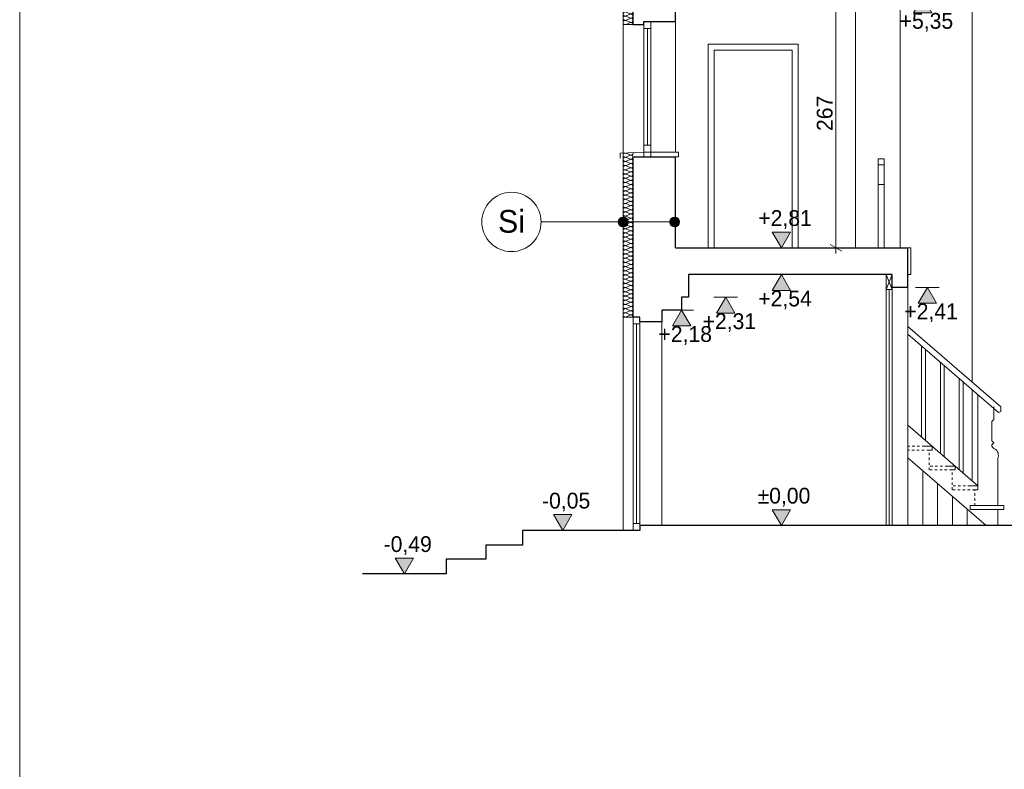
# Model space of a CAD drawing. Extents: x -623047 to -199286, y -27077 to 168279.
# Tile 53 of 194: x -497235 to -487275, y -14797 to -7210. Entities that reach past the tile are written whole.
import ezdxf

# ---------------------------------------------------------------- set-up
doc = ezdxf.new("R2010")
doc.units = 0
doc.header["$MEASUREMENT"] = 0
doc.linetypes.add('Hidden Line', pattern=[50, 25, -25])
for name, color, linetype in [('Arch opisy', 7, 'Continuous'), ('Inwent Izolacje', 7, 'Continuous'), ('INWENT WYMIARY', 7, 'Continuous')]:
    doc.layers.add(name, color=color, linetype=linetype)
for name, color, linetype, lineweight in [('Arch opisy_Nr_Pióra__1', 7, 'Continuous', 25), ('Arch opisy_Nr_Pióra__21', 7, 'Continuous', 9), ('ARCH TABELA_Nr_Pióra__21', 7, 'Continuous', 9), ('INWENT KONST. DREWNIANA_Nr_Pióra__1', 7, 'Continuous', 25), ('INWENT TEREN_Nr_Pióra__1', 7, 'Continuous', 25), ('INWENT WYMIARY_Nr_Pióra__21', 7, 'Continuous', 9), ('INWENT. DRZWI_Nr_Pióra__5', 7, 'Continuous', 13), ('INWENT. OKNA_Nr_Pióra__5', 7, 'Continuous', 13), ('INWENT.ŚCIANY_Nr_Pióra__21', 7, 'Continuous', 9), ('INWENT.ŚCIANY_Nr_Pióra__5', 7, 'Continuous', 13), ('Istniejące schody_Nr_Pióra__1', 7, 'Continuous', 25), ('Istniejące schody_Nr_Pióra__21', 7, 'Continuous', 9), ('Istniejące stropy_Nr_Pióra__1', 7, 'Continuous', 25)]:
    doc.layers.add(name, color=color, linetype=linetype, lineweight=lineweight)
doc.layers.add('Inwent Izolacje_Nr_Pióra__2', color=7, linetype='Continuous', lineweight=13, true_color=0x7f7f7f)
doc.layers.add('INWENT.ŚCIANY_Nr_Pióra__3', color=7, linetype='Continuous', lineweight=13, true_color=0xff6600)
doc.styles.add('GENERATED_STYLE_2', font='txt')
doc.styles.add('GENERATED_STYLE_5', font='txt')
doc.dimstyles.new('GENERATED_STYLE__3', dxfattribs={"dimtxt": 160.000002, "dimasz": 91.2, "dimexe": 0.18, "dimexo": 0, "dimgap": 0.09, "dimtad": 1, "dimdec": 0, "dimlfac": 0.1, "dimzin": 0, "dimdsep": 46, "dimtxsty": 'GENERATED_STYLE_2', "dimblk": 'ARROWHEAD_2', "dimblk1": 'ARROWHEAD_2', "dimblk2": 'ARROWHEAD_2', "dimcen": 0.09, "dimclrd": 7, "dimclre": 7, "dimclrt": 7, "dimazin": 0, "dimtfac": 1, "dimtdec": 4, "dimtmove": 0, "dimatfit": 3, "dimfxl": 0, "dimtolj": 1, "dimtzin": 0, "dimarcsym": 0})
doc.dimstyles.new('GENERATED_STYLE__4', dxfattribs={"dimtxt": 160.000002, "dimasz": 91.2, "dimexe": 0.18, "dimexo": 0, "dimgap": 0.09, "dimtad": 1, "dimdec": 0, "dimlfac": 0.1, "dimzin": 0, "dimdsep": 46, "dimtxsty": 'GENERATED_STYLE_2', "dimblk": 'ARROWHEAD_2', "dimblk1": 'ARROWHEAD_2', "dimblk2": 'ARROWHEAD_2', "dimcen": 0.09, "dimclrd": 7, "dimclre": 7, "dimclrt": 7, "dimazin": 0, "dimtfac": 1, "dimtdec": 4, "dimtmove": 2, "dimatfit": 3, "dimfxl": 0, "dimtolj": 1, "dimtzin": 0, "dimarcsym": 0})

# ---------------------------------------------------------------- blocks, each defined once
blk = doc.blocks.new('Izolacja cieplna 14_185', base_point=(-491030.2, -4904.6))
at = {"layer": 'Inwent Izolacje_Nr_Pióra__2', "linetype": 'Continuous'}
for p, q in [((-491100.4, -4906.4), (-491060, -4924.2)), ((-491060, -4927.8), (-491100.4, -4945.6)), ((-491100.4, -4949.2), (-491060, -4967)), ((-491060, -4970.6), (-491100.4, -4988.5)), ((-491100.4, -4992), (-491060, -5009.9)), ((-491060, -5013.5), (-491100.4, -5031.3)), ((-491100.4, -5034.9), (-491060, -5052.7)), ((-491060, -5056.3), (-491100.4, -5074.1)), ((-491100.4, -5077.7), (-491060, -5095.5)), ((-491060, -5099.1), (-491100.4, -5116.9)), ((-491100.4, -5120.5), (-491060, -5138.3)), ((-491060, -5141.9), (-491100.4, -5159.7)), ((-491100.4, -5163.3), (-491060, -5181.1)), ((-491060, -5184.7), (-491100.4, -5202.5)), ((-491100.4, -5206.1), (-491060, -5224)), ((-491060, -5227.5), (-491100.4, -5245.4)), ((-491100.4, -5249), (-491060, -5266.8)), ((-491060, -5270.4), (-491100.4, -5288.2)), ((-491100.4, -5291.8), (-491060, -5309.6)), ((-491060, -5313.2), (-491100.4, -5331)), ((-491100.4, -5334.6), (-491060, -5352.4)), ((-491060, -5356), (-491100.4, -5373.8)), ((-491100.4, -5377.4), (-491060, -5395.2)), ((-491060, -5398.8), (-491100.4, -5416.6)), ((-491100.4, -5420.2), (-491060, -5438)), ((-491060, -5441.6), (-491100.4, -5459.5)), ((-491100.4, -5463), (-491060, -5480.9)), ((-491060, -5484.5), (-491100.4, -5502.3)), ((-491100.4, -5505.9), (-491060, -5523.7)), ((-491060, -5527.3), (-491100.4, -5545.1)), ((-491100.4, -5548.7), (-491060, -5566.5)), ((-491060, -5570.1), (-491100.4, -5587.9)), ((-491100.4, -5591.5), (-491060, -5609.3)), ((-491060, -5612.9), (-491100.4, -5630.7)), ((-491100.4, -5634.3), (-491060, -5652.1)), ((-491060, -5655.7), (-491100.4, -5673.5)), ((-491100.4, -5677.1), (-491060, -5695)), ((-491060, -5698.5), (-491100.4, -5716.4)), ((-491100.4, -5720), (-491060, -5737.8)), ((-491060, -5741.4), (-491100.4, -5759.2)), ((-491100.4, -5762.8), (-491060, -5780.6)), ((-491060, -5784.2), (-491100.4, -5802)), ((-491100.4, -5805.6), (-491060, -5823.4)), ((-491060, -5827), (-491100.4, -5844.8)), ((-491100.4, -5848.4), (-491060, -5866.2)), ((-491060, -5869.8), (-491100.4, -5887.6)), ((-491100.4, -5891.2), (-491060, -5909)), ((-491060, -5912.6), (-491100.4, -5930.5)), ((-491100.4, -5934), (-491060, -5951.9)), ((-491060, -5955.5), (-491100.4, -5973.3)), ((-491100.4, -5976.9), (-491060, -5994.7)), ((-491060, -5998.3), (-491100.4, -6016.1)), ((-491100.4, -6019.7), (-491060, -6037.5)), ((-491060, -6041.1), (-491100.4, -6058.9)), ((-491100.4, -6062.5), (-491060, -6080.3)), ((-491060, -6083.9), (-491100.4, -6101.7)), ((-491100.4, -6105.3), (-491060, -6123.1)), ((-491060, -6126.7), (-491100.4, -6144.5)), ((-491100.4, -6148.1), (-491060, -6166)), ((-491060, -6169.5), (-491100.4, -6187.4)), ((-491100.4, -6191), (-491060, -6208.8)), ((-491060, -6212.4), (-491100.4, -6230.2)), ((-491100.4, -6233.8), (-491060, -6251.6)), ((-491060, -6255.2), (-491100.4, -6273)), ((-491100.4, -6276.6), (-491060, -6294.4)), ((-491060, -6298), (-491100.4, -6315.8)), ((-491100.4, -6319.4), (-491060, -6337.2)), ((-491060, -6340.8), (-491100.4, -6358.6)), ((-491100.4, -6362.2), (-491060, -6380)), ((-491060, -6383.6), (-491100.4, -6401.5)), ((-491100.4, -6405), (-491060, -6422.9)), ((-491060, -6426.5), (-491100.4, -6444.3)), ((-491100.4, -6447.9), (-491060, -6465.7)), ((-491060, -6469.3), (-491100.4, -6487.1)), ((-491100.4, -6490.7), (-491060, -6508.5)), ((-491060, -6512.1), (-491100.4, -6529.9)), ((-491100.4, -6533.5), (-491060, -6551.3)), ((-491060, -6554.9), (-491100.4, -6572.7)), ((-491100.4, -6576.3), (-491060, -6594.1)), ((-491060, -6597.7), (-491100.4, -6615.5)), ((-491100.4, -6619.1), (-491060, -6637)), ((-491060, -6640.5), (-491100.4, -6658.4)), ((-491100.4, -6662), (-491060, -6679.8)), ((-491060, -6683.4), (-491100.4, -6701.2)), ((-491100.4, -6704.8), (-491060, -6722.6)), ((-491060, -6726.2), (-491100.4, -6744)), ((-491100.4, -6747.6), (-491060, -6765.4)), ((-491060, -6769), (-491100.4, -6786.8)), ((-491100.4, -6790.4), (-491060, -6808.2)), ((-491060, -6811.8), (-491100.4, -6829.6)), ((-491100.4, -6833.2), (-491060, -6851)), ((-491060, -6854.6), (-491100.4, -6872.5)), ((-491100.4, -6876), (-491060, -6893.9)), ((-491060, -6897.5), (-491100.4, -6915.3)), ((-491100.4, -6918.9), (-491060, -6936.7)), ((-491060, -6940.3), (-491100.4, -6958.1)), ((-491100.4, -6961.7), (-491060, -6979.5)), ((-491060, -6983.1), (-491100.4, -7000.9)), ((-491100.4, -7004.5), (-491060, -7022.3)), ((-491060, -7025.9), (-491100.4, -7043.7)), ((-491100.4, -7047.3), (-491060, -7065.1)), ((-491060, -7068.7), (-491100.4, -7086.5)), ((-491100.4, -7090.1), (-491060, -7108)), ((-491060, -7111.5), (-491100.4, -7129.4)), ((-491100.4, -7133), (-491060, -7150.8)), ((-491060, -7154.4), (-491100.4, -7172.2)), ((-491100.4, -7175.8), (-491060, -7193.6)), ((-491060, -7197.2), (-491100.4, -7215)), ((-491100.4, -7218.6), (-491060, -7236.4)), ((-491060, -7240), (-491100.4, -7257.8))]:
    blk.add_line(p, q, dxfattribs=at)
for centre, start_param, end_param in [((-491108.9, -4926), 2.728799, 6.695979), ((-491108.9, -4968.8), 2.728799, 6.695979), ((-491051.5, -4904.6), 5.870392, 7.853982), ((-491051.5, -4947.4), 5.870392, 9.837571), ((-491051.5, -4990.3), 5.870392, 9.837571), ((-491108.9, -5011.7), 2.728799, 6.695979), ((-491108.9, -5054.5), 2.728799, 6.695979), ((-491108.9, -5097.3), 2.728799, 6.695979), ((-491051.5, -5033.1), 5.870392, 9.837571), ((-491051.5, -5075.9), 5.870392, 9.837571), ((-491108.9, -5140.1), 2.728799, 6.695979), ((-491108.9, -5182.9), 2.728799, 6.695979), ((-491051.5, -5118.7), 5.870392, 9.837571), ((-491051.5, -5161.5), 5.870392, 9.837571), ((-491108.9, -5225.8), 2.728799, 6.695979), ((-491108.9, -5268.6), 2.728799, 6.695979), ((-491051.5, -5204.3), 5.870392, 9.837571), ((-491051.5, -5247.2), 5.870392, 9.837571), ((-491051.5, -5290), 5.870392, 9.837571), ((-491108.9, -5311.4), 2.728799, 6.695979), ((-491108.9, -5354.2), 2.728799, 6.695979), ((-491108.9, -5397), 2.728799, 6.695979), ((-491051.5, -5332.8), 5.870392, 9.837571), ((-491051.5, -5375.6), 5.870392, 9.837571), ((-491108.9, -5439.8), 2.728799, 6.695979), ((-491108.9, -5482.7), 2.728799, 6.695979), ((-491051.5, -5418.4), 5.870392, 9.837571), ((-491051.5, -5461.3), 5.870392, 9.837571), ((-491108.9, -5525.5), 2.728799, 6.695979), ((-491108.9, -5568.3), 2.728799, 6.695979), ((-491051.5, -5504.1), 5.870392, 9.837571), ((-491051.5, -5546.9), 5.870392, 9.837571), ((-491051.5, -5589.7), 5.870392, 9.837571), ((-491108.9, -5611.1), 2.728799, 6.695979), ((-491108.9, -5653.9), 2.728799, 6.695979), ((-491108.9, -5696.8), 2.728799, 6.695979), ((-491051.5, -5632.5), 5.870392, 9.837571), ((-491051.5, -5675.3), 5.870392, 9.837571), ((-491108.9, -5739.6), 2.728799, 6.695979), ((-491108.9, -5782.4), 2.728799, 6.695979), ((-491051.5, -5718.2), 5.870392, 9.837571), ((-491051.5, -5761), 5.870392, 9.837571), ((-491108.9, -5825.2), 2.728799, 6.695979), ((-491108.9, -5868), 2.728799, 6.695979), ((-491051.5, -5803.8), 5.870392, 9.837571), ((-491051.5, -5846.6), 5.870392, 9.837571), ((-491051.5, -5889.4), 5.870392, 9.837571), ((-491108.9, -5910.8), 2.728799, 6.695979), ((-491108.9, -5953.7), 2.728799, 6.695979), ((-491108.9, -5996.5), 2.728799, 6.695979), ((-491051.5, -5932.3), 5.870392, 9.837571), ((-491051.5, -5975.1), 5.870392, 9.837571), ((-491108.9, -6039.3), 2.728799, 6.695979), ((-491108.9, -6082.1), 2.728799, 6.695979), ((-491051.5, -6017.9), 5.870392, 9.837571), ((-491051.5, -6060.7), 5.870392, 9.837571), ((-491108.9, -6124.9), 2.728799, 6.695979), ((-491108.9, -6167.8), 2.728799, 6.695979), ((-491051.5, -6103.5), 5.870392, 9.837571), ((-491051.5, -6146.3), 5.870392, 9.837571), ((-491051.5, -6189.2), 5.870392, 9.837571), ((-491108.9, -6210.6), 2.728799, 6.695979), ((-491108.9, -6253.4), 2.728799, 6.695979), ((-491108.9, -6296.2), 2.728799, 6.695979), ((-491051.5, -6232), 5.870392, 9.837571), ((-491051.5, -6274.8), 5.870392, 9.837571), ((-491108.9, -6339), 2.728799, 6.695979), ((-491108.9, -6381.8), 2.728799, 6.695979), ((-491051.5, -6317.6), 5.870392, 9.837571), ((-491051.5, -6360.4), 5.870392, 9.837571), ((-491108.9, -6424.7), 2.728799, 6.695979), ((-491108.9, -6467.5), 2.728799, 6.695979), ((-491051.5, -6403.3), 5.870392, 9.837571), ((-491051.5, -6446.1), 5.870392, 9.837571), ((-491051.5, -6488.9), 5.870392, 9.837571), ((-491108.9, -6510.3), 2.728799, 6.695979), ((-491108.9, -6553.1), 2.728799, 6.695979), ((-491108.9, -6595.9), 2.728799, 6.695979), ((-491051.5, -6531.7), 5.870392, 9.837571), ((-491051.5, -6574.5), 5.870392, 9.837571), ((-491108.9, -6638.8), 2.728799, 6.695979), ((-491108.9, -6681.6), 2.728799, 6.695979), ((-491051.5, -6617.3), 5.870392, 9.837571), ((-491051.5, -6660.2), 5.870392, 9.837571), ((-491108.9, -6724.4), 2.728799, 6.695979), ((-491108.9, -6767.2), 2.728799, 6.695979), ((-491051.5, -6703), 5.870392, 9.837571), ((-491051.5, -6745.8), 5.870392, 9.837571), ((-491051.5, -6788.6), 5.870392, 9.837571), ((-491108.9, -6810), 2.728799, 6.695979), ((-491108.9, -6852.8), 2.728799, 6.695979), ((-491051.5, -6831.4), 5.870392, 9.837571), ((-491051.5, -6874.3), 5.870392, 9.837571), ((-491108.9, -6895.7), 2.728799, 6.695979), ((-491108.9, -6938.5), 2.728799, 6.695979), ((-491108.9, -6981.3), 2.728799, 6.695979), ((-491051.5, -6917.1), 5.870392, 9.837571), ((-491051.5, -6959.9), 5.870392, 9.837571), ((-491108.9, -7024.1), 2.728799, 6.695979), ((-491108.9, -7066.9), 2.728799, 6.695979), ((-491051.5, -7002.7), 5.870392, 9.837571), ((-491051.5, -7045.5), 5.870392, 9.837571), ((-491051.5, -7088.3), 5.870392, 9.837571), ((-491108.9, -7109.8), 2.728799, 6.695979), ((-491108.9, -7152.6), 2.728799, 6.695979), ((-491051.5, -7131.2), 5.870392, 9.837571), ((-491051.5, -7174), 5.870392, 9.837571), ((-491108.9, -7195.4), 2.728799, 6.695979), ((-491108.9, -7238.2), 2.728799, 6.695979), ((-491051.5, -7216.8), 5.870392, 9.837571), ((-491051.5, -7259.6), 1.570796, 3.554385)]:
    blk.add_ellipse(centre, major_axis=(0, -21.4), ratio=0.993401, start_param=start_param, end_param=end_param, dxfattribs=at)
blk = doc.blocks.new('Izolacja cieplna 14_187', base_point=(-491030.2, -8559.6))
at = {"layer": 'Inwent Izolacje_Nr_Pióra__2', "linetype": 'Continuous'}
for p, q in [((-491100.4, -8561.4), (-491060, -8579.1)), ((-491060, -8582.7), (-491100.4, -8600.4)), ((-491100.4, -8604), (-491060, -8621.7)), ((-491060, -8625.2), (-491100.4, -8643)), ((-491100.4, -8646.5), (-491060, -8664.2)), ((-491060, -8667.8), (-491100.4, -8685.5)), ((-491100.4, -8689.1), (-491060, -8706.8)), ((-491060, -8710.4), (-491100.4, -8728.1)), ((-491100.4, -8731.7), (-491060, -8749.4)), ((-491060, -8752.9), (-491100.4, -8770.6)), ((-491100.4, -8774.2), (-491060, -8791.9)), ((-491060, -8795.5), (-491100.4, -8813.2)), ((-491100.4, -8816.8), (-491060, -8834.5)), ((-491060, -8838.1), (-491100.4, -8855.8)), ((-491100.4, -8859.4), (-491060, -8877.1)), ((-491060, -8880.6), (-491100.4, -8898.3)), ((-491100.4, -8901.9), (-491060, -8919.6)), ((-491060, -8923.2), (-491100.4, -8940.9)), ((-491100.4, -8944.5), (-491060, -8962.2)), ((-491060, -8965.8), (-491100.4, -8983.5)), ((-491100.4, -8987), (-491060, -9004.7)), ((-491060, -9008.3), (-491100.4, -9026)), ((-491100.4, -9029.6), (-491060, -9047.3)), ((-491060, -9050.9), (-491100.4, -9068.6)), ((-491100.4, -9072.2), (-491060, -9089.9)), ((-491060, -9093.5), (-491100.4, -9111.2)), ((-491100.4, -9114.7), (-491060, -9132.4)), ((-491060, -9136), (-491100.4, -9153.7)), ((-491100.4, -9157.3), (-491060, -9175)), ((-491060, -9178.6), (-491100.4, -9196.3)), ((-491100.4, -9199.9), (-491060, -9217.6)), ((-491060, -9221.1), (-491100.4, -9238.9)), ((-491100.4, -9242.4), (-491060, -9260.1)), ((-491060, -9263.7), (-491100.4, -9281.4)), ((-491100.4, -9285), (-491060, -9302.7)), ((-491060, -9306.3), (-491100.4, -9324)), ((-491100.4, -9327.6), (-491060, -9345.3)), ((-491060, -9348.8), (-491100.4, -9366.5)), ((-491100.4, -9370.1), (-491060, -9387.8)), ((-491060, -9391.4), (-491100.4, -9409.1)), ((-491100.4, -9412.7), (-491060, -9430.4)), ((-491060, -9434), (-491100.4, -9451.7)), ((-491100.4, -9455.2), (-491060, -9473)), ((-491060, -9476.5), (-491100.4, -9494.2)), ((-491100.4, -9497.8), (-491060, -9515.5)), ((-491060, -9519.1), (-491100.4, -9536.8)), ((-491100.4, -9540.4), (-491060, -9558.1)), ((-491060, -9561.7), (-491100.4, -9579.4)), ((-491100.4, -9582.9), (-491060, -9600.6)), ((-491060, -9604.2), (-491100.4, -9621.9)), ((-491100.4, -9625.5), (-491060, -9643.2)), ((-491060, -9646.8), (-491100.4, -9664.5)), ((-491100.4, -9668.1), (-491060, -9685.8)), ((-491060, -9689.4), (-491100.4, -9707.1)), ((-491100.4, -9710.6), (-491060, -9728.3)), ((-491060, -9731.9), (-491100.4, -9749.6)), ((-491100.4, -9753.2), (-491060, -9770.9)), ((-491060, -9774.5), (-491100.4, -9792.2)), ((-491100.4, -9795.8), (-491060, -9813.5)), ((-491060, -9817), (-491100.4, -9834.7)), ((-491100.4, -9838.3), (-491060, -9856)), ((-491060, -9859.6), (-491100.4, -9877.3)), ((-491100.4, -9880.9), (-491060, -9898.6)), ((-491060, -9902.2), (-491100.4, -9919.9)), ((-491100.4, -9923.5), (-491060, -9941.2)), ((-491060, -9944.7), (-491100.4, -9962.4)), ((-491100.4, -9966), (-491060, -9983.7)), ((-491060, -9987.3), (-491100.4, -10005)), ((-491100.4, -10008.6), (-491060, -10026.3)), ((-491060, -10029.9), (-491100.4, -10047.6)), ((-491100.4, -10051.1), (-491060, -10068.9)), ((-491060, -10072.4), (-491100.4, -10090.1)), ((-491100.4, -10093.7), (-491060, -10111.4)), ((-491060, -10115), (-491100.4, -10132.7)), ((-491100.4, -10136.3), (-491060, -10154)), ((-491060, -10157.6), (-491100.4, -10175.3)), ((-491100.4, -10178.8), (-491060, -10196.5)), ((-491060, -10200.1), (-491100.4, -10217.8))]:
    blk.add_line(p, q, dxfattribs=at)
for centre, start_param, end_param in [((-491108.9, -8580.9), 2.728799, 6.695979), ((-491051.5, -8559.6), 5.870392, 7.853982), ((-491108.9, -8623.5), 2.728799, 6.695979), ((-491108.9, -8666), 2.728799, 6.695979), ((-491051.5, -8602.2), 5.870392, 9.837571), ((-491051.5, -8644.7), 5.870392, 9.837571), ((-491051.5, -8687.3), 5.870392, 9.837571), ((-491108.9, -8708.6), 2.728799, 6.695979), ((-491108.9, -8751.2), 2.728799, 6.695979), ((-491051.5, -8729.9), 5.870392, 9.837571), ((-491051.5, -8772.4), 5.870392, 9.837571), ((-491108.9, -8793.7), 2.728799, 6.695979), ((-491108.9, -8836.3), 2.728799, 6.695979), ((-491108.9, -8878.8), 2.728799, 6.695979), ((-491051.5, -8815), 5.870392, 9.837571), ((-491051.5, -8857.6), 5.870392, 9.837571), ((-491108.9, -8921.4), 2.728799, 6.695979), ((-491108.9, -8964), 2.728799, 6.695979), ((-491051.5, -8900.1), 5.870392, 9.837571), ((-491051.5, -8942.7), 5.870392, 9.837571), ((-491051.5, -8985.3), 5.870392, 9.837571), ((-491108.9, -9006.5), 2.728799, 6.695979), ((-491108.9, -9049.1), 2.728799, 6.695979), ((-491051.5, -9027.8), 5.870392, 9.837571), ((-491051.5, -9070.4), 5.870392, 9.837571), ((-491108.9, -9091.7), 2.728799, 6.695979), ((-491108.9, -9134.2), 2.728799, 6.695979), ((-491108.9, -9176.8), 2.728799, 6.695979), ((-491051.5, -9112.9), 5.870392, 9.837571), ((-491051.5, -9155.5), 5.870392, 9.837571), ((-491108.9, -9219.4), 2.728799, 6.695979), ((-491108.9, -9261.9), 2.728799, 6.695979), ((-491051.5, -9198.1), 5.870392, 9.837571), ((-491051.5, -9240.6), 5.870392, 9.837571), ((-491051.5, -9283.2), 5.870392, 9.837571), ((-491108.9, -9304.5), 2.728799, 6.695979), ((-491108.9, -9347.1), 2.728799, 6.695979), ((-491051.5, -9325.8), 5.870392, 9.837571), ((-491051.5, -9368.3), 5.870392, 9.837571), ((-491108.9, -9389.6), 2.728799, 6.695979), ((-491108.9, -9432.2), 2.728799, 6.695979), ((-491108.9, -9474.7), 2.728799, 6.695979), ((-491051.5, -9410.9), 5.870392, 9.837571), ((-491051.5, -9453.5), 5.870392, 9.837571), ((-491108.9, -9517.3), 2.728799, 6.695979), ((-491108.9, -9559.9), 2.728799, 6.695979), ((-491051.5, -9496), 5.870392, 9.837571), ((-491051.5, -9538.6), 5.870392, 9.837571), ((-491051.5, -9581.2), 5.870392, 9.837571), ((-491108.9, -9602.4), 2.728799, 6.695979), ((-491108.9, -9645), 2.728799, 6.695979), ((-491051.5, -9623.7), 5.870392, 9.837571), ((-491051.5, -9666.3), 5.870392, 9.837571), ((-491108.9, -9687.6), 2.728799, 6.695979), ((-491108.9, -9730.1), 2.728799, 6.695979), ((-491108.9, -9772.7), 2.728799, 6.695979), ((-491051.5, -9708.8), 5.870392, 9.837571), ((-491051.5, -9751.4), 5.870392, 9.837571), ((-491108.9, -9815.3), 2.728799, 6.695979), ((-491108.9, -9857.8), 2.728799, 6.695979), ((-491051.5, -9794), 5.870392, 9.837571), ((-491051.5, -9836.5), 5.870392, 9.837571), ((-491051.5, -9879.1), 5.870392, 9.837571), ((-491108.9, -9900.4), 2.728799, 6.695979), ((-491108.9, -9942.9), 2.728799, 6.695979), ((-491051.5, -9921.7), 5.870392, 9.837571), ((-491051.5, -9964.2), 5.870392, 9.837571), ((-491108.9, -9985.5), 2.728799, 6.695979), ((-491108.9, -10028.1), 2.728799, 6.695979), ((-491108.9, -10070.6), 2.728799, 6.695979), ((-491051.5, -10006.8), 5.870392, 9.837571), ((-491051.5, -10049.4), 5.870392, 9.837571), ((-491108.9, -10113.2), 2.728799, 6.695979), ((-491108.9, -10155.8), 2.728799, 6.695979), ((-491051.5, -10091.9), 5.870392, 9.837571), ((-491051.5, -10134.5), 5.870392, 9.837571), ((-491051.5, -10177), 5.870392, 9.837571), ((-491108.9, -10198.3), 2.728799, 6.695979), ((-491051.5, -10219.6), 1.570796, 3.554385)]:
    blk.add_ellipse(centre, major_axis=(0, -21.3), ratio=0.999331, start_param=start_param, end_param=end_param, dxfattribs=at)
blk = doc.blocks.new('Wymiary_69', base_point=(-489530.2, -9789.6))
at = {"layer": 'INWENT WYMIARY_Nr_Pióra__21', "linetype": 'Continuous'}
blk.add_hatch(color=256, dxfattribs=at).paths.add_polyline_path([(-489530.2, -9789.6), (-489623, -9949.6), (-489437.4, -9949.6)], flags=0)
for p, q in [((-489530.2, -9789.6), (-489650.2, -9789.6)), ((-489530.2, -9789.6), (-489623, -9949.6)), ((-489530.2, -9789.6), (-489410.2, -9789.6)), ((-489437.4, -9949.6), (-489530.2, -9789.6)), ((-489623, -9949.6), (-489437.4, -9949.6))]:
    blk.add_line(p, q, dxfattribs=at)
at = {"layer": 'INWENT WYMIARY_Nr_Pióra__21', "insert": (-489763.6, -10141.6), "char_height": 160, "attachment_point": 7, "style": 'GENERATED_STYLE_2'}
blk.add_mtext('{+2,54}', dxfattribs=at)
blk = doc.blocks.new('Wymiary_70', base_point=(-489530.2, -9519.6))
at = {"layer": 'INWENT WYMIARY_Nr_Pióra__21', "linetype": 'Continuous'}
blk.add_hatch(color=256, dxfattribs=at).paths.add_polyline_path([(-489530.2, -9519.6), (-489623, -9359.6), (-489437.4, -9359.6)], flags=0)
for p, q in [((-489530.2, -9519.6), (-489623, -9359.6)), ((-489623, -9359.6), (-489437.4, -9359.6)), ((-489437.4, -9359.6), (-489530.2, -9519.6)), ((-489530.2, -9519.6), (-489650.2, -9519.6)), ((-489530.2, -9519.6), (-489410.2, -9519.6))]:
    blk.add_line(p, q, dxfattribs=at)
at = {"layer": 'INWENT WYMIARY_Nr_Pióra__21', "insert": (-489763.6, -9327.6), "char_height": 160, "attachment_point": 7, "style": 'GENERATED_STYLE_2'}
blk.add_mtext('{+2,81}', dxfattribs=at)
blk = doc.blocks.new('Wymiary_71', base_point=(-488052.8, -9919.6))
at = {"layer": 'INWENT WYMIARY_Nr_Pióra__21', "linetype": 'Continuous'}
blk.add_hatch(color=256, dxfattribs=at).paths.add_polyline_path([(-488052.8, -9919.6), (-488145.6, -10079.6), (-487960, -10079.6)], flags=0)
for p, q in [((-488052.8, -9919.6), (-488172.8, -9919.6)), ((-488052.8, -9919.6), (-488145.6, -10079.6)), ((-488052.8, -9919.6), (-487932.8, -9919.6)), ((-487960, -10079.6), (-488052.8, -9919.6)), ((-488145.6, -10079.6), (-487960, -10079.6))]:
    blk.add_line(p, q, dxfattribs=at)
at = {"layer": 'INWENT WYMIARY_Nr_Pióra__21', "insert": (-488286.2, -10271.6), "char_height": 160, "attachment_point": 7, "style": 'GENERATED_STYLE_2'}
blk.add_mtext('{+2,41}', dxfattribs=at)
blk = doc.blocks.new('Wymiary_72', base_point=(-490093.6, -10019.6))
at = {"layer": 'INWENT WYMIARY_Nr_Pióra__21', "linetype": 'Continuous'}
blk.add_hatch(color=256, dxfattribs=at).paths.add_polyline_path([(-490093.6, -10019.6), (-490186.4, -10179.6), (-490000.8, -10179.6)], flags=0)
for p, q in [((-490093.6, -10019.6), (-490213.6, -10019.6)), ((-490093.6, -10019.6), (-490186.4, -10179.6)), ((-490093.6, -10019.6), (-489973.6, -10019.6)), ((-490000.8, -10179.6), (-490093.6, -10019.6)), ((-490186.4, -10179.6), (-490000.8, -10179.6))]:
    blk.add_line(p, q, dxfattribs=at)
at = {"layer": 'INWENT WYMIARY_Nr_Pióra__21', "insert": (-490327, -10371.6), "char_height": 160, "attachment_point": 7, "style": 'GENERATED_STYLE_2'}
blk.add_mtext('{+2,31}', dxfattribs=at)
blk = doc.blocks.new('Wymiary_73', base_point=(-490540.2, -10149.6))
at = {"layer": 'INWENT WYMIARY_Nr_Pióra__21', "linetype": 'Continuous'}
blk.add_hatch(color=256, dxfattribs=at).paths.add_polyline_path([(-490540.2, -10149.6), (-490633, -10309.6), (-490447.4, -10309.6)], flags=0)
for p, q in [((-490540.2, -10149.6), (-490660.2, -10149.6)), ((-490540.2, -10149.6), (-490633, -10309.6)), ((-490540.2, -10149.6), (-490420.2, -10149.6)), ((-490447.4, -10309.6), (-490540.2, -10149.6)), ((-490633, -10309.6), (-490447.4, -10309.6))]:
    blk.add_line(p, q, dxfattribs=at)
at = {"layer": 'INWENT WYMIARY_Nr_Pióra__21', "insert": (-490773.6, -10501.6), "char_height": 160, "attachment_point": 7, "style": 'GENERATED_STYLE_2'}
blk.add_mtext('{+2,18}', dxfattribs=at)
blk = doc.blocks.new('Wymiary_74', base_point=(-489530.2, -12329.6))
at = {"layer": 'INWENT WYMIARY_Nr_Pióra__21', "linetype": 'Continuous'}
blk.add_hatch(color=256, dxfattribs=at).paths.add_polyline_path([(-489530.2, -12329.6), (-489623, -12169.6), (-489437.4, -12169.6)], flags=0)
for p, q in [((-489530.2, -12329.6), (-489623, -12169.6)), ((-489623, -12169.6), (-489437.4, -12169.6)), ((-489437.4, -12169.6), (-489530.2, -12329.6)), ((-489530.2, -12329.6), (-489650.2, -12329.6)), ((-489530.2, -12329.6), (-489410.2, -12329.6))]:
    blk.add_line(p, q, dxfattribs=at)
at = {"layer": 'INWENT WYMIARY_Nr_Pióra__21', "insert": (-489771.1, -12137.6), "char_height": 160, "attachment_point": 7, "style": 'GENERATED_STYLE_2'}
blk.add_mtext('{±0,00}', dxfattribs=at)
blk = doc.blocks.new('Wymiary_75', base_point=(-491741, -12379.6))
at = {"layer": 'INWENT WYMIARY_Nr_Pióra__21', "linetype": 'Continuous'}
blk.add_hatch(color=256, dxfattribs=at).paths.add_polyline_path([(-491741, -12379.6), (-491833.8, -12219.6), (-491648.2, -12219.6)], flags=0)
for p, q in [((-491741, -12379.6), (-491833.8, -12219.6)), ((-491833.8, -12219.6), (-491648.2, -12219.6)), ((-491648.2, -12219.6), (-491741, -12379.6)), ((-491741, -12379.6), (-491861, -12379.6)), ((-491741, -12379.6), (-491621, -12379.6))]:
    blk.add_line(p, q, dxfattribs=at)
at = {"layer": 'INWENT WYMIARY_Nr_Pióra__21', "insert": (-491951.1, -12187.6), "char_height": 160, "attachment_point": 7, "style": 'GENERATED_STYLE_2'}
blk.add_mtext('{-0,05}', dxfattribs=at)
blk = doc.blocks.new('Wymiary_76', base_point=(-493343.4, -12819.6))
at = {"layer": 'INWENT WYMIARY_Nr_Pióra__21', "linetype": 'Continuous'}
blk.add_hatch(color=256, dxfattribs=at).paths.add_polyline_path([(-493343.4, -12819.6), (-493436.2, -12659.6), (-493250.6, -12659.6)], flags=0)
for p, q in [((-493343.4, -12819.6), (-493436.2, -12659.6)), ((-493436.2, -12659.6), (-493250.6, -12659.6)), ((-493250.6, -12659.6), (-493343.4, -12819.6)), ((-493343.4, -12819.6), (-493463.4, -12819.6)), ((-493343.4, -12819.6), (-493223.4, -12819.6))]:
    blk.add_line(p, q, dxfattribs=at)
at = {"layer": 'INWENT WYMIARY_Nr_Pióra__21', "insert": (-493553.5, -12627.6), "char_height": 160, "attachment_point": 7, "style": 'GENERATED_STYLE_2'}
blk.add_mtext('{-0,49}', dxfattribs=at)
blk = doc.blocks.new('Wymiary_80', base_point=(-488100.2, -6979.6))
at = {"layer": 'INWENT WYMIARY_Nr_Pióra__21', "linetype": 'Continuous'}
blk.add_hatch(color=256, dxfattribs=at).paths.add_polyline_path([(-488100.2, -6979.6), (-488193, -7139.6), (-488007.4, -7139.6)], flags=0)
for p, q in [((-488100.2, -6979.6), (-488220.2, -6979.6)), ((-488100.2, -6979.6), (-488193, -7139.6)), ((-488100.2, -6979.6), (-487980.2, -6979.6)), ((-488007.4, -7139.6), (-488100.2, -6979.6)), ((-488193, -7139.6), (-488007.4, -7139.6))]:
    blk.add_line(p, q, dxfattribs=at)
at = {"layer": 'INWENT WYMIARY_Nr_Pióra__21', "insert": (-488333.6, -7331.6), "char_height": 160, "attachment_point": 7, "style": 'GENERATED_STYLE_2'}
blk.add_mtext('{+5,35}', dxfattribs=at)
blk = doc.blocks.new('*D610')
at = {"layer": 'INWENT WYMIARY_Nr_Pióra__21', "linetype": 'Continuous'}
for p, q in [((-488888.1, -6847.1), (-489068.1, -6847.1)), ((-489038.1, -6812.5), (-488918.1, -6881.8)), ((-488978.1, -9519.6), (-488978.1, -6847.1)), ((-488888.1, -9519.6), (-489068.1, -9519.6)), ((-489038.1, -9485), (-488918.1, -9554.3)), ((-488978.1, -9578.3), (-488978.1, -9519.6))]:
    blk.add_line(p, q, dxfattribs=at)
at = {"layer": 'INWENT WYMIARY_Nr_Pióra__21', "char_height": 160, "attachment_point": 7, "rotation": 90, "style": 'GENERATED_STYLE_2'}
for s, insert in [('{37}', (-489010.1, -6423.6)), ('{267}', (-489010.1, -8337))]:
    blk.add_mtext(s, dxfattribs=dict(at, insert=insert))
blk = doc.blocks.new('ARROWHEAD_2')
at = {"color": 0, "linetype": 'Continuous', "lineweight": 0}
for p, q in [((0, 0), (-1, 0)), ((-0.38, -0.66), (0.38, 0.66))]:
    blk.add_line(p, q, dxfattribs=at)
blk = doc.blocks.new('*D611')
at = {"layer": 'INWENT WYMIARY_Nr_Pióra__21', "linetype": 'Continuous'}
for p, q in [((-488918.1, -6509.3), (-489038.1, -6440)), ((-488978.1, -6474.6), (-488978.1, -6415.9)), ((-488888.1, -6474.6), (-489068.1, -6474.6)), ((-488978.1, -6847.1), (-488978.1, -6474.6)), ((-488888.1, -6847.1), (-489068.1, -6847.1)), ((-489038.1, -6812.5), (-488918.1, -6881.8))]:
    blk.add_line(p, q, dxfattribs=at)
at = {"layer": 'INWENT WYMIARY_Nr_Pióra__21', "char_height": 160, "attachment_point": 7, "rotation": 90, "style": 'GENERATED_STYLE_2'}
for s, insert in [('{37}', (-489010.1, -6423.6)), ('{267}', (-489010.1, -8337))]:
    blk.add_mtext(s, dxfattribs=dict(at, insert=insert))
blk = doc.blocks.new('Linia_137', base_point=(-490610.2, -9257.5))
at = {"layer": 'Arch opisy_Nr_Pióra__21', "linetype": 'Continuous'}
for points in [[(-491080.2, -9257.5), (-491084, -9238.4), (-491094.8, -9222.2), (-491111.1, -9211.3), (-491130.2, -9207.5), (-491149.3, -9211.3), (-491165.5, -9222.2), (-491176.4, -9238.4), (-491180.2, -9257.5), (-491176.4, -9276.7), (-491165.5, -9292.9), (-491149.3, -9303.7), (-491130.2, -9307.5), (-491111.1, -9303.7), (-491094.8, -9292.9), (-491084, -9276.7)], [(-490560.2, -9257.5), (-490564, -9238.4), (-490574.8, -9222.2), (-490591.1, -9211.3), (-490610.2, -9207.5), (-490629.3, -9211.3), (-490645.5, -9222.2), (-490656.4, -9238.4), (-490660.2, -9257.5), (-490656.4, -9276.7), (-490645.5, -9292.9), (-490629.3, -9303.7), (-490610.2, -9307.5), (-490591.1, -9303.7), (-490574.8, -9292.9), (-490564, -9276.7)]]:
    blk.add_hatch(color=256, dxfattribs=at).paths.add_polyline_path(points, flags=0)
blk.add_line((-490660.2, -9257.5), (-491080.2, -9257.5), dxfattribs=at)
for centre in [(-491130.2, -9257.5), (-490610.2, -9257.5)]:
    blk.add_circle(centre, 50, dxfattribs=at)
blk = doc.blocks.new('Linia_138', base_point=(-491130.2, -9257.5))
at = {"layer": 'Arch opisy_Nr_Pióra__21', "linetype": 'Continuous'}
blk.add_line((-491130.2, -9257.5), (-491960, -9257.5), dxfattribs=at)
blk.add_circle((-492260, -9257.5), 300, dxfattribs=at)

msp = doc.modelspace()

# ---------------------------------------------------------------- linework, layer by layer
at = {"layer": 'ARCH TABELA_Nr_Pióra__21', "linetype": 'Continuous'}
msp.add_line((-497234.5, 1872.9), (-497234.5, -26577.1), dxfattribs=at)
at = {"layer": 'INWENT KONST. DREWNIANA_Nr_Pióra__1', "linetype": 'Continuous'}
for p, q in [((-491030.2, -7259.6), (-491030.2, -4924.6)), ((-490600.2, -7229.6), (-490600.2, -6779.6)), ((-491030.2, -7259.6), (-490920.2, -7259.6)), ((-490920.2, -7229.6), (-490600.2, -7229.6)), ((-490920.2, -7259.6), (-490920.2, -7229.6)), ((-491030.2, -8599.6), (-490600.2, -8599.6)), ((-491030.2, -10219.6), (-491030.2, -8599.6)), ((-490600.2, -9519.6), (-490600.2, -8599.6)), ((-488250.2, -9919.6), (-488250.2, -9519.6)), ((-488410.2, -9789.6), (-490470.2, -9789.6)), ((-490470.2, -9789.6), (-490470.2, -10019.6)), ((-488410.2, -9919.6), (-488410.2, -9789.6)), ((-488250.2, -9919.6), (-488410.2, -9919.6)), ((-490470.2, -10019.6), (-490540.2, -10019.6)), ((-490540.2, -10019.6), (-490540.2, -10149.6)), ((-490540.2, -10149.6), (-490740.2, -10149.6)), ((-490740.2, -10149.6), (-490740.2, -10269.6)), ((-490960.2, -10219.6), (-491030.2, -10219.6)), ((-490960.2, -10269.6), (-490960.2, -10219.6)), ((-490740.2, -10269.6), (-490960.2, -10269.6)), ((-476330.2, -12329.6), (-490960.2, -12329.6)), ((-490960.2, -12329.6), (-490960.2, -12379.6)), ((-490960.2, -12379.6), (-491030.2, -12379.6))]:
    msp.add_line(p, q, dxfattribs=at)
at = {"layer": 'INWENT TEREN_Nr_Pióra__1', "linetype": 'Continuous'}
msp.add_line((-492920.2, -12819.6), (-493766.7, -12819.6), dxfattribs=at)
at = {"layer": 'INWENT. DRZWI_Nr_Pióra__5', "linetype": 'Continuous'}
for p, q in [((-488470.2, -12329.6), (-488470.2, -9789.6)), ((-488410.2, -9939.6), (-488470.2, -9789.6)), ((-488470.2, -9939.6), (-488410.2, -9789.6)), ((-488410.2, -12329.6), (-488410.2, -9789.6)), ((-488410.2, -9939.6), (-488470.2, -9939.6)), ((-488440.2, -9939.6), (-488440.2, -12329.6)), ((-490960.2, -10219.6), (-491030.2, -10219.6)), ((-491030.2, -10219.6), (-491030.2, -10289.6)), ((-490960.2, -10289.6), (-490960.2, -10219.6)), ((-491030.2, -10289.6), (-490960.2, -10289.6)), ((-491030.2, -10289.6), (-491030.2, -12309.6)), ((-490995.2, -12309.6), (-490995.2, -10289.6)), ((-490960.2, -10289.6), (-490960.2, -12309.6)), ((-490960.2, -12309.6), (-491030.2, -12309.6)), ((-491030.2, -12309.6), (-491030.2, -12379.6)), ((-490960.2, -12379.6), (-490960.2, -12309.6)), ((-491030.2, -12379.6), (-490960.2, -12379.6))]:
    msp.add_line(p, q, dxfattribs=at)
at = {"layer": 'INWENT. OKNA_Nr_Pióra__5', "linetype": 'Continuous'}
for p, q in [((-490920.2, -7229.6), (-490920.2, -8549.6)), ((-490920.2, -7229.6), (-490850.2, -7229.6)), ((-490850.2, -7229.6), (-490850.2, -8549.6)), ((-490920.2, -7299.6), (-490850.2, -7299.6)), ((-490885.2, -7299.6), (-490885.2, -8479.6)), ((-490920.2, -8549.6), (-491160.2, -8561)), ((-491160.2, -8561), (-491160.2, -8611)), ((-490920.2, -8479.6), (-490850.2, -8479.6)), ((-490920.2, -8549.6), (-490850.2, -8549.6)), ((-490920.2, -8599.6), (-490920.2, -8549.6)), ((-490850.2, -8549.6), (-490570.2, -8549.6)), ((-490850.2, -8599.6), (-490850.2, -8549.6)), ((-490570.2, -8549.6), (-490570.2, -8599.6)), ((-490570.2, -8599.6), (-490790.2, -8599.6))]:
    msp.add_line(p, q, dxfattribs=at)
at = {"layer": 'INWENT.ŚCIANY_Nr_Pióra__21', "linetype": 'Continuous'}
for p, q in [((-491130.2, -8559.6), (-491130.2, -7259.6)), ((-490600.2, -7229.6), (-490600.2, -8549.6)), ((-490270.4, -9519.6), (-490270.4, -7459.6)), ((-490270.4, -7459.6), (-489360.4, -7459.6)), ((-489360.4, -9519.6), (-489360.4, -7459.6)), ((-490210.4, -9519.6), (-490210.4, -7519.6)), ((-490210.4, -7519.6), (-489420.4, -7519.6)), ((-489420.4, -9519.6), (-489420.4, -7519.6)), ((-488250.2, -9519.6), (-488220.2, -9519.6)), ((-488220.2, -9519.6), (-488220.2, -9789.6)), ((-488470.2, -12329.6), (-488470.2, -9789.6)), ((-488220.2, -9789.6), (-488250.2, -9789.6)), ((-488250.2, -12329.6), (-488250.2, -9919.6)), ((-491130.2, -10219.6), (-491130.2, -12379.6))]:
    msp.add_line(p, q, dxfattribs=at)
at = {"layer": 'INWENT.ŚCIANY_Nr_Pióra__3', "linetype": 'Continuous'}
for p, q in [((-491130.2, -7259.6), (-491130.2, -4904.3)), ((-491130.2, -7259.6), (-491030.2, -7259.6)), ((-491130.2, -10219.6), (-491130.2, -8559.6)), ((-491130.2, -10219.6), (-491130.2, -8559.6)), ((-491030.2, -10219.6), (-491130.2, -10219.6))]:
    msp.add_line(p, q, dxfattribs=at)
at = {"layer": 'INWENT.ŚCIANY_Nr_Pióra__5', "linetype": 'Continuous'}
for p, q in [((-488780.2, -9519.6), (-488780.2, -6819.6)), ((-487600.2, -10877.6), (-487600.2, -6847.1)), ((-488330.2, -9519.6), (-488330.2, -6979.6)), ((-490740.2, -10269.6), (-490740.2, -12329.6)), ((-487600.2, -11877.6), (-487600.2, -10957))]:
    msp.add_line(p, q, dxfattribs=at)
at = {"layer": 'Istniejące schody_Nr_Pióra__1', "linetype": 'Continuous'}
for p, q in [((-491030.2, -12379.6), (-492150.2, -12379.6)), ((-492150.2, -12379.6), (-492150.2, -12529.6)), ((-492150.2, -12529.6), (-492520.2, -12529.6)), ((-492520.2, -12529.6), (-492520.2, -12669.6)), ((-492520.2, -12669.6), (-492920.2, -12669.6)), ((-492920.2, -12669.6), (-492920.2, -12819.6))]:
    msp.add_line(p, q, dxfattribs=at)
at = {"layer": 'Istniejące schody_Nr_Pióra__21', "linetype": 'Continuous'}
for p, q in [((-488550.2, -8679.6), (-488550.2, -8619.6)), ((-488550.2, -8619.6), (-488490.2, -8619.6)), ((-488490.2, -8619.6), (-488490.2, -8679.6)), ((-488490.2, -8679.6), (-488550.2, -8679.6)), ((-488550.2, -8679.6), (-488550.2, -9519.6)), ((-488490.2, -9519.6), (-488490.2, -8679.6)), ((-488550.2, -8879.6), (-488490.2, -8879.6)), ((-487310.2, -11128.9), (-488250.2, -10314.5)), ((-487335, -11186.8), (-488250.2, -10393.9)), ((-488111.9, -10513.7), (-488111.9, -11434.3)), ((-488071.9, -10548.4), (-488071.9, -11469)), ((-487921.9, -10678.3), (-487921.9, -11599)), ((-487881.9, -10713), (-487881.9, -11633.6)), ((-487731.9, -10843), (-487731.9, -11763.6)), ((-487691.9, -10877.6), (-487691.9, -11798.2)), ((-487541.9, -11007.6), (-487541.9, -11928.2)), ((-487381.8, -11128.9), (-487381.8, -11258.2)), ((-487310.2, -11128.9), (-487310.2, -11175.4)), ((-487310.2, -11175.4), (-487335, -11186.8)), ((-487541.9, -11928.2), (-488250.2, -11314.5)), ((-487381.8, -11258.2), (-487401.8, -11278.2)), ((-487401.8, -11278.2), (-487401.8, -11473.5)), ((-488005.2, -11526.8), (-488081.4, -11526.8)), ((-488005.2, -11566.8), (-488005.2, -11526.8)), ((-487381.8, -11493.5), (-487401.8, -11473.5)), ((-487381.8, -11493.5), (-487401.8, -11513.5)), ((-487460.1, -12329.6), (-488250.2, -11645.1)), ((-488005.2, -11566.8), (-488035.2, -11566.8)), ((-487340.2, -12128.9), (-487340.2, -11651.4)), ((-487773.5, -11727.5), (-487849.7, -11727.5)), ((-487773.5, -11767.5), (-487773.5, -11727.5)), ((-488100.2, -11775.1), (-488100.2, -12329.6)), ((-487773.5, -11767.5), (-487803.5, -11767.5)), ((-487950.2, -11905), (-487950.2, -12329.6)), ((-487541.9, -11928.2), (-487618, -11928.2)), ((-487541.9, -11968.2), (-487541.9, -11928.2)), ((-487800.2, -12035), (-487800.2, -12329.6)), ((-487541.9, -11968.2), (-487571.9, -11968.2)), ((-487621.9, -12168.9), (-487621.9, -12128.9)), ((-487386.4, -12128.9), (-487621.9, -12128.9)), ((-487280.2, -12128.9), (-487386.4, -12128.9)), ((-487280.2, -12168.9), (-487280.2, -12128.9)), ((-487650.2, -12164.9), (-487650.2, -12329.6)), ((-487340.2, -12168.9), (-487621.9, -12168.9)), ((-487340.2, -12329.6), (-487340.2, -12168.9)), ((-487280.2, -12168.9), (-487340.2, -12168.9))]:
    msp.add_line(p, q, dxfattribs=at)
at = {"layer": 'Istniejące schody_Nr_Pióra__21', "linetype": 'Hidden Line'}
for p, q in [((-488081.4, -11526.8), (-488250.2, -11526.8)), ((-488035.2, -11566.8), (-488250.2, -11566.8)), ((-488035.2, -11767.5), (-488035.2, -11566.8)), ((-487849.7, -11727.5), (-488035.2, -11727.5)), ((-487803.5, -11767.5), (-488035.2, -11767.5)), ((-487803.5, -11968.2), (-487803.5, -11767.5)), ((-487618, -11928.2), (-487803.5, -11928.2)), ((-487571.9, -11968.2), (-487803.5, -11968.2)), ((-487571.9, -12128.9), (-487571.9, -11968.2))]:
    msp.add_line(p, q, dxfattribs=at)
at = {"layer": 'Istniejące schody_Nr_Pióra__21', "linetype": 'Continuous'}
for centre, radius, start, end in [((-487361, -11513.5), 40.8, 180, 252.00051), ((-487416.3, -11621.9), 81.6, 338.8212, 58.46877)]:
    msp.add_arc(centre, radius, start, end, dxfattribs=at)
at = {"layer": 'Istniejące stropy_Nr_Pióra__1', "linetype": 'Continuous'}
msp.add_line((-490600.2, -9519.6), (-488250.2, -9519.6), dxfattribs=at)

# ---------------------------------------------------------------- block references
at = {"layer": 'Arch opisy', "linetype": 'Continuous'}
for name, p in [('Linia_138', (-491130.2, -9257.5)), ('Linia_137', (-490610.2, -9257.5))]:
    msp.add_blockref(name, p, dxfattribs=at)
at = {"layer": 'Inwent Izolacje', "color": 104, "linetype": 'Continuous', "lineweight": 13, "true_color": 0x029e21}
for name, p in [('Izolacja cieplna 14_185', (-491030.2, -4904.6)), ('Izolacja cieplna 14_187', (-491030.2, -8559.6))]:
    msp.add_blockref(name, p, dxfattribs=at)
at = {"layer": 'INWENT WYMIARY', "linetype": 'Continuous'}
for name, p in [('Wymiary_80', (-488100.2, -6979.6)), ('Wymiary_70', (-489530.2, -9519.6)), ('Wymiary_69', (-489530.2, -9789.6)), ('Wymiary_71', (-488052.8, -9919.6)), ('Wymiary_72', (-490093.6, -10019.6)), ('Wymiary_73', (-490540.2, -10149.6)), ('Wymiary_74', (-489530.2, -12329.6)), ('Wymiary_75', (-491741, -12379.6)), ('Wymiary_76', (-493343.4, -12819.6))]:
    msp.add_blockref(name, p, dxfattribs=at)

# ---------------------------------------------------------------- texts
at = {"layer": 'Arch opisy_Nr_Pióra__1', "linetype": 'Continuous', "insert": (-492260, -9136.2), "char_height": 230, "attachment_point": 2, "style": 'GENERATED_STYLE_5'}
msp.add_mtext('{Si}', dxfattribs=at)

# ---------------------------------------------------------------- dimensions: what is measured, and where the dimension line sits
at = {"layer": 'INWENT WYMIARY', "linetype": 'Continuous'}
for p1, p2, dimstyle, picture, middle in [((-489043.1, -9519.6), (-488460.2, -6847.1), 'GENERATED_STYLE__3', '*D610', (-489090.1, -8154.8)), ((-488460.2, -6847.1), (-488862.7, -6474.6), 'GENERATED_STYLE__4', '*D611', (-489090.1, -6302.2))]:
    dim = msp.add_linear_dim(base=(-488978.1, -9519.6), p1=p1, p2=p2, angle=90, dimstyle=dimstyle, dxfattribs=at)
    dim.commit()
    dim.dimension.update_dxf_attribs({"geometry": picture, "text_midpoint": middle})

doc.saveas('drawing.dxf')
